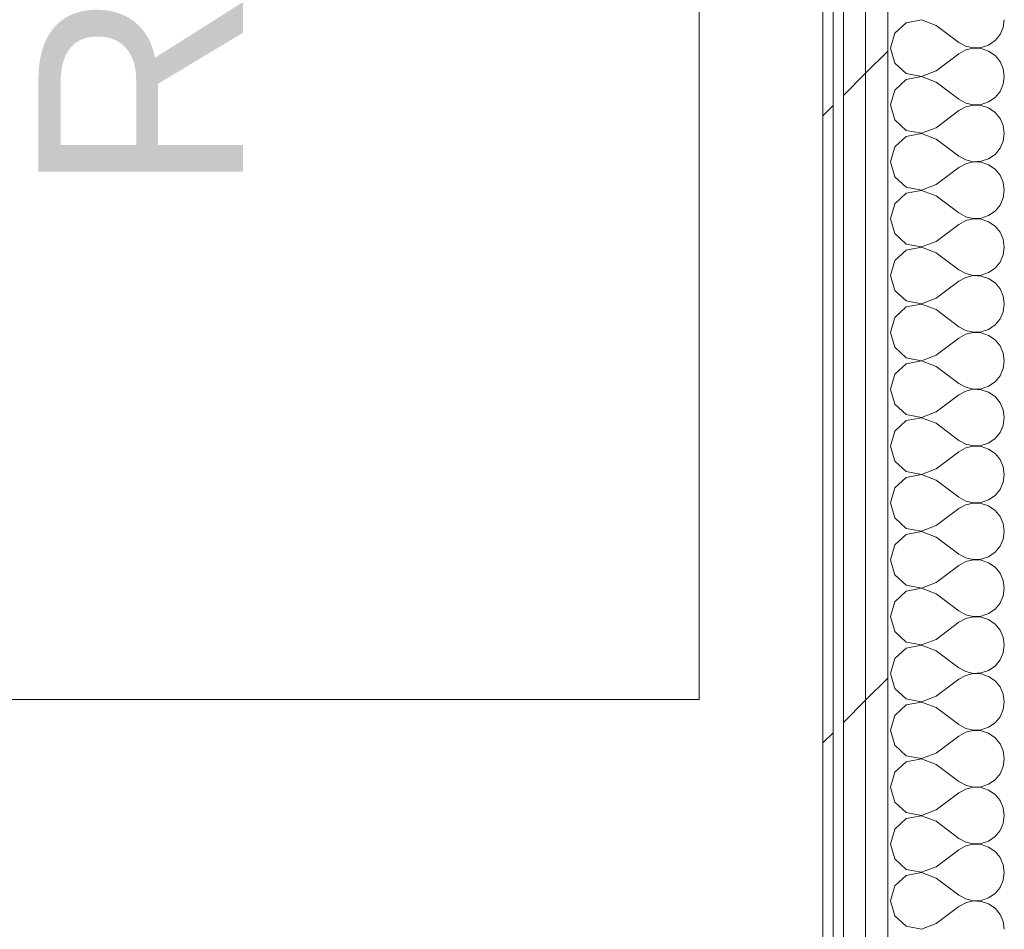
# Model space of a CAD drawing. Header units: millimetres. Extents: x -28277 to 305935, y -19284 to 4746.
# Tile 184 of 256: x 171532 to 172109, y 1067 to 1600. Entities that reach past the tile are written whole.
import ezdxf
from ezdxf.enums import TextEntityAlignment as Align

# ---------------------------------------------------------------- set-up
doc = ezdxf.new("R2010")
doc.units = ezdxf.units.MM
doc.header["$MEASUREMENT"] = 0
doc.linetypes.add('Wipeout_Contour', pattern=[1000, 0, -1000])
doc.layers.add('Nuevo_08_E_Envans secs', color=7, linetype='Continuous')
doc.layers.add('Nuevo_08_E_Envans secs_Pluma_Nº__1', color=7, linetype='Continuous', lineweight=5)
doc.layers.add('Nuevo_09_EI_Mobiliari cuines_Pluma_Nº__1', color=7, linetype='Continuous', lineweight=5)
for name, color, linetype, lineweight, true_color in [('Nuevo_08_E_Envans secs_Pluma_Nº__102', 7, 'Continuous', 5, 0xcccccc), ('Nuevo_08_E_Envans secs_Pluma_Nº__171', 171, 'Continuous', 13, 0xaaaaff), ('Nuevo_08_E_Envans secs_Pluma_Nº__177', 7, 'Continuous', 15, 0xf7e046)]:
    doc.layers.add(name, color=color, linetype=linetype, lineweight=lineweight, true_color=true_color)
doc.styles.add('Estilo_Generado_1', font='arial.ttf')
pattern_1 = [(45, (184431.64, 0), (-367.696, 367.696), [390, -130]), (45, (184431.64, 367.7), (-367.696, 367.696), [390, -130])]

# ---------------------------------------------------------------- blocks, each defined once
blk = doc.blocks.new('*X488', base_point=(184431.64, 0))
at = {"layer": 'Nuevo_08_E_Envans secs_Pluma_Nº__102', "color": 254, "linetype": 'Continuous', "lineweight": 5, "true_color": 0xcccccc}
for p, q in [((172060.64, 1599.93), (172051.69, 1598.24)), ((172069.14, 1596.67), (172060.64, 1599.93)), ((172108.51, 1595.45), (172109.14, 1600)), ((172051.69, 1598.24), (172044.96, 1592.1)), ((172069.14, 1596.67), (172082.47, 1586.67)), ((172106.65, 1591.24), (172108.51, 1595.45)), ((172044.96, 1592.1), (172042.47, 1583.33)), ((172099.93, 1585.09), (172103.72, 1587.7)), ((172103.72, 1587.7), (172106.65, 1591.24)), ((172042.47, 1583.33), (172044.96, 1574.57)), ((172082.47, 1586.67), (172086.5, 1584.44)), ((172086.5, 1582.23), (172082.47, 1580)), ((172086.5, 1584.44), (172090.98, 1583.4)), ((172090.98, 1583.27), (172086.5, 1582.23)), ((172090.98, 1583.4), (172095.57, 1583.62)), ((172095.57, 1583.04), (172090.98, 1583.27)), ((172095.57, 1583.62), (172099.93, 1585.09)), ((172099.93, 1581.57), (172095.57, 1583.04)), ((172069.14, 1570), (172082.47, 1580)), ((172103.72, 1578.97), (172099.93, 1581.57)), ((172106.65, 1575.43), (172103.72, 1578.97)), ((172044.96, 1574.57), (172051.69, 1568.43)), ((172108.51, 1571.22), (172106.65, 1575.43)), ((172109.14, 1566.67), (172108.51, 1571.22)), ((172051.69, 1564.91), (172044.96, 1558.76)), ((172051.69, 1568.43), (172060.64, 1566.73)), ((172060.64, 1566.6), (172051.69, 1564.91)), ((172060.64, 1566.73), (172069.14, 1570)), ((172069.14, 1563.33), (172060.64, 1566.6)), ((172108.51, 1562.11), (172109.14, 1566.67)), ((172044.96, 1558.76), (172042.47, 1550)), ((172069.14, 1563.33), (172082.47, 1553.33)), ((172106.65, 1557.9), (172108.51, 1562.11)), ((172082.47, 1553.33), (172086.5, 1551.11)), ((172099.93, 1551.76), (172103.72, 1554.36)), ((172103.72, 1554.36), (172106.65, 1557.9)), ((172042.47, 1550), (172044.96, 1541.24)), ((172086.5, 1548.89), (172082.47, 1546.67)), ((172086.5, 1551.11), (172090.98, 1550.07)), ((172090.98, 1549.93), (172086.5, 1548.89)), ((172090.98, 1550.07), (172095.57, 1550.29)), ((172095.57, 1549.71), (172090.98, 1549.93)), ((172095.57, 1550.29), (172099.93, 1551.76)), ((172099.93, 1548.24), (172095.57, 1549.71)), ((172103.72, 1545.64), (172099.93, 1548.24)), ((172069.14, 1536.67), (172082.47, 1546.67)), ((172106.65, 1542.1), (172103.72, 1545.64)), ((172108.51, 1537.89), (172106.65, 1542.1)), ((172044.96, 1541.24), (172051.69, 1535.09)), ((172060.64, 1533.4), (172069.14, 1536.67)), ((172109.14, 1533.33), (172108.51, 1537.89)), ((172051.69, 1531.57), (172044.96, 1525.43)), ((172051.69, 1535.09), (172060.64, 1533.4)), ((172060.64, 1533.27), (172051.69, 1531.57)), ((172069.14, 1530), (172060.64, 1533.27)), ((172069.14, 1530), (172082.47, 1520)), ((172108.51, 1528.78), (172109.14, 1533.33)), ((172044.96, 1525.43), (172042.47, 1516.67)), ((172103.72, 1521.03), (172106.65, 1524.57)), ((172106.65, 1524.57), (172108.51, 1528.78)), ((172082.47, 1520), (172086.5, 1517.77)), ((172095.57, 1516.96), (172099.93, 1518.43)), ((172099.93, 1518.43), (172103.72, 1521.03)), ((172042.47, 1516.67), (172044.96, 1507.9)), ((172069.14, 1503.33), (172082.47, 1513.33)), ((172086.5, 1515.56), (172082.47, 1513.33)), ((172086.5, 1517.77), (172090.98, 1516.73)), ((172090.98, 1516.6), (172086.5, 1515.56)), ((172090.98, 1516.73), (172095.57, 1516.96)), ((172095.57, 1516.38), (172090.98, 1516.6)), ((172099.93, 1514.91), (172095.57, 1516.38)), ((172103.72, 1512.3), (172099.93, 1514.91)), ((172044.96, 1507.9), (172051.69, 1501.76)), ((172106.65, 1508.76), (172103.72, 1512.3)), ((172108.51, 1504.55), (172106.65, 1508.76)), ((172051.69, 1501.76), (172060.64, 1500.07)), ((172060.64, 1500.07), (172069.14, 1503.33)), ((172109.14, 1500), (172108.51, 1504.55)), ((172051.69, 1498.24), (172044.96, 1492.1)), ((172060.64, 1499.93), (172051.69, 1498.24)), ((172069.14, 1496.67), (172060.64, 1499.93)), ((172069.14, 1496.67), (172082.47, 1486.67)), ((172106.65, 1491.24), (172108.51, 1495.45)), ((172108.51, 1495.45), (172109.14, 1500)), ((172044.96, 1492.1), (172042.47, 1483.33)), ((172103.72, 1487.7), (172106.65, 1491.24)), ((172082.47, 1486.67), (172086.5, 1484.44)), ((172086.5, 1484.44), (172090.98, 1483.4)), ((172095.57, 1483.62), (172099.93, 1485.09)), ((172099.93, 1485.09), (172103.72, 1487.7)), ((172042.47, 1483.33), (172044.96, 1474.57)), ((172069.14, 1470), (172082.47, 1480)), ((172086.5, 1482.23), (172082.47, 1480)), ((172090.98, 1483.27), (172086.5, 1482.23)), ((172090.98, 1483.4), (172095.57, 1483.62)), ((172095.57, 1483.04), (172090.98, 1483.27)), ((172099.93, 1481.57), (172095.57, 1483.04)), ((172103.72, 1478.97), (172099.93, 1481.57)), ((172106.65, 1475.43), (172103.72, 1478.97)), ((172044.96, 1474.57), (172051.69, 1468.43)), ((172108.51, 1471.22), (172106.65, 1475.43)), ((172051.69, 1468.43), (172060.64, 1466.73)), ((172060.64, 1466.6), (172051.69, 1464.91)), ((172060.64, 1466.73), (172069.14, 1470)), ((172069.14, 1463.33), (172060.64, 1466.6)), ((172109.14, 1466.67), (172108.51, 1471.22)), ((172108.51, 1462.11), (172109.14, 1466.67)), ((172051.69, 1464.91), (172044.96, 1458.76)), ((172069.14, 1463.33), (172082.47, 1453.33)), ((172106.65, 1457.9), (172108.51, 1462.11)), ((172044.96, 1458.76), (172042.47, 1450)), ((172103.72, 1454.36), (172106.65, 1457.9)), ((172042.47, 1450), (172044.96, 1441.24)), ((172082.47, 1453.33), (172086.5, 1451.11)), ((172086.5, 1451.11), (172090.98, 1450.07)), ((172090.98, 1449.93), (172086.5, 1448.89)), ((172090.98, 1450.07), (172095.57, 1450.29)), ((172095.57, 1449.71), (172090.98, 1449.93)), ((172095.57, 1450.29), (172099.93, 1451.76)), ((172099.93, 1448.24), (172095.57, 1449.71)), ((172099.93, 1451.76), (172103.72, 1454.36)), ((172069.14, 1436.67), (172082.47, 1446.67)), ((172086.5, 1448.89), (172082.47, 1446.67)), ((172103.72, 1445.64), (172099.93, 1448.24)), ((172106.65, 1442.1), (172103.72, 1445.64)), ((172044.96, 1441.24), (172051.69, 1435.09)), ((172108.51, 1437.89), (172106.65, 1442.1)), ((172109.14, 1433.33), (172108.51, 1437.89)), ((172051.69, 1435.09), (172060.64, 1433.4)), ((172060.64, 1433.27), (172051.69, 1431.57)), ((172060.64, 1433.4), (172069.14, 1436.67)), ((172069.14, 1430), (172060.64, 1433.27)), ((172108.51, 1428.78), (172109.14, 1433.33)), ((172051.69, 1431.57), (172044.96, 1425.43)), ((172069.14, 1430), (172082.47, 1420)), ((172106.65, 1424.57), (172108.51, 1428.78)), ((172044.96, 1425.43), (172042.47, 1416.67)), ((172099.93, 1418.43), (172103.72, 1421.03)), ((172103.72, 1421.03), (172106.65, 1424.57)), ((172042.47, 1416.67), (172044.96, 1407.9)), ((172082.47, 1420), (172086.5, 1417.77)), ((172086.5, 1415.56), (172082.47, 1413.33)), ((172086.5, 1417.77), (172090.98, 1416.73)), ((172090.98, 1416.6), (172086.5, 1415.56)), ((172090.98, 1416.73), (172095.57, 1416.96)), ((172095.57, 1416.38), (172090.98, 1416.6)), ((172095.57, 1416.96), (172099.93, 1418.43)), ((172099.93, 1414.91), (172095.57, 1416.38)), ((172103.72, 1412.3), (172099.93, 1414.91)), ((172069.14, 1403.33), (172082.47, 1413.33)), ((172106.65, 1408.76), (172103.72, 1412.3)), ((172108.51, 1404.55), (172106.65, 1408.76)), ((172044.96, 1407.9), (172051.69, 1401.76)), ((172060.64, 1400.07), (172069.14, 1403.33)), ((172109.14, 1400), (172108.51, 1404.55)), ((172051.69, 1398.24), (172044.96, 1392.1)), ((172051.69, 1401.76), (172060.64, 1400.07)), ((172060.64, 1399.93), (172051.69, 1398.24)), ((172069.14, 1396.67), (172060.64, 1399.93)), ((172108.51, 1395.45), (172109.14, 1400)), ((172044.96, 1392.1), (172042.47, 1383.33)), ((172069.14, 1396.67), (172082.47, 1386.67)), ((172106.65, 1391.24), (172108.51, 1395.45)), ((172082.47, 1386.67), (172086.5, 1384.44)), ((172099.93, 1385.09), (172103.72, 1387.7)), ((172103.72, 1387.7), (172106.65, 1391.24)), ((172042.47, 1383.33), (172044.96, 1374.57)), ((172069.14, 1370), (172082.47, 1380)), ((172086.5, 1382.23), (172082.47, 1380)), ((172086.5, 1384.44), (172090.98, 1383.4)), ((172090.98, 1383.27), (172086.5, 1382.23)), ((172090.98, 1383.4), (172095.57, 1383.62)), ((172095.57, 1383.04), (172090.98, 1383.27)), ((172095.57, 1383.62), (172099.93, 1385.09)), ((172099.93, 1381.57), (172095.57, 1383.04)), ((172103.72, 1378.97), (172099.93, 1381.57)), ((172044.96, 1374.57), (172051.69, 1368.43)), ((172106.65, 1375.43), (172103.72, 1378.97)), ((172108.51, 1371.22), (172106.65, 1375.43)), ((172051.69, 1368.43), (172060.64, 1366.73)), ((172060.64, 1366.73), (172069.14, 1370)), ((172109.14, 1366.67), (172108.51, 1371.22)), ((172051.69, 1364.91), (172044.96, 1358.76)), ((172060.64, 1366.6), (172051.69, 1364.91)), ((172069.14, 1363.33), (172060.64, 1366.6)), ((172069.14, 1363.33), (172082.47, 1353.33)), ((172108.51, 1362.11), (172109.14, 1366.67)), ((172044.96, 1358.76), (172042.47, 1350)), ((172103.72, 1354.36), (172106.65, 1357.9)), ((172106.65, 1357.9), (172108.51, 1362.11)), ((172082.47, 1353.33), (172086.5, 1351.11)), ((172086.5, 1351.11), (172090.98, 1350.07)), ((172095.57, 1350.29), (172099.93, 1351.76)), ((172099.93, 1351.76), (172103.72, 1354.36)), ((172042.47, 1350), (172044.96, 1341.24)), ((172069.14, 1336.67), (172082.47, 1346.67)), ((172086.5, 1348.89), (172082.47, 1346.67)), ((172090.98, 1349.93), (172086.5, 1348.89)), ((172090.98, 1350.07), (172095.57, 1350.29)), ((172095.57, 1349.71), (172090.98, 1349.93)), ((172099.93, 1348.24), (172095.57, 1349.71)), ((172103.72, 1345.64), (172099.93, 1348.24)), ((172106.65, 1342.1), (172103.72, 1345.64)), ((172044.96, 1341.24), (172051.69, 1335.09)), ((172108.51, 1337.89), (172106.65, 1342.1)), ((172051.69, 1335.09), (172060.64, 1333.4)), ((172060.64, 1333.4), (172069.14, 1336.67)), ((172109.14, 1333.33), (172108.51, 1337.89)), ((172051.69, 1331.57), (172044.96, 1325.43)), ((172060.64, 1333.27), (172051.69, 1331.57)), ((172069.14, 1330), (172060.64, 1333.27)), ((172069.14, 1330), (172082.47, 1320)), ((172106.65, 1324.57), (172108.51, 1328.78)), ((172108.51, 1328.78), (172109.14, 1333.33)), ((172044.96, 1325.43), (172042.47, 1316.67)), ((172103.72, 1321.03), (172106.65, 1324.57)), ((172042.47, 1316.67), (172044.96, 1307.9)), ((172082.47, 1320), (172086.5, 1317.77)), ((172086.5, 1317.77), (172090.98, 1316.73)), ((172090.98, 1316.6), (172086.5, 1315.56)), ((172090.98, 1316.73), (172095.57, 1316.96)), ((172095.57, 1316.38), (172090.98, 1316.6)), ((172095.57, 1316.96), (172099.93, 1318.43)), ((172099.93, 1314.91), (172095.57, 1316.38)), ((172099.93, 1318.43), (172103.72, 1321.03)), ((172069.14, 1303.33), (172082.47, 1313.33)), ((172086.5, 1315.56), (172082.47, 1313.33)), ((172103.72, 1312.3), (172099.93, 1314.91)), ((172106.65, 1308.76), (172103.72, 1312.3)), ((172044.96, 1307.9), (172051.69, 1301.76)), ((172108.51, 1304.55), (172106.65, 1308.76)), ((172051.69, 1301.76), (172060.64, 1300.07)), ((172060.64, 1299.93), (172051.69, 1298.24)), ((172060.64, 1300.07), (172069.14, 1303.33)), ((172069.14, 1296.67), (172060.64, 1299.93)), ((172109.14, 1300), (172108.51, 1304.55)), ((172108.51, 1295.45), (172109.14, 1300)), ((172051.69, 1298.24), (172044.96, 1292.1)), ((172069.14, 1296.67), (172082.47, 1286.67)), ((172106.65, 1291.24), (172108.51, 1295.45)), ((172044.96, 1292.1), (172042.47, 1283.33)), ((172099.93, 1285.09), (172103.72, 1287.7)), ((172103.72, 1287.7), (172106.65, 1291.24)), ((172042.47, 1283.33), (172044.96, 1274.57)), ((172082.47, 1286.67), (172086.5, 1284.44)), ((172086.5, 1282.23), (172082.47, 1280)), ((172086.5, 1284.44), (172090.98, 1283.4)), ((172090.98, 1283.27), (172086.5, 1282.23)), ((172090.98, 1283.4), (172095.57, 1283.62)), ((172095.57, 1283.04), (172090.98, 1283.27)), ((172095.57, 1283.62), (172099.93, 1285.09)), ((172099.93, 1281.57), (172095.57, 1283.04)), ((172069.14, 1270), (172082.47, 1280)), ((172103.72, 1278.97), (172099.93, 1281.57)), ((172106.65, 1275.43), (172103.72, 1278.97)), ((172044.96, 1274.57), (172051.69, 1268.43)), ((172108.51, 1271.22), (172106.65, 1275.43)), ((172109.14, 1266.67), (172108.51, 1271.22)), ((172051.69, 1264.91), (172044.96, 1258.76)), ((172051.69, 1268.43), (172060.64, 1266.73)), ((172060.64, 1266.6), (172051.69, 1264.91)), ((172060.64, 1266.73), (172069.14, 1270)), ((172069.14, 1263.33), (172060.64, 1266.6)), ((172108.51, 1262.11), (172109.14, 1266.67)), ((172044.96, 1258.76), (172042.47, 1250)), ((172069.14, 1263.33), (172082.47, 1253.33)), ((172106.65, 1257.9), (172108.51, 1262.11)), ((172082.47, 1253.33), (172086.5, 1251.11)), ((172099.93, 1251.76), (172103.72, 1254.36)), ((172103.72, 1254.36), (172106.65, 1257.9)), ((172042.47, 1250), (172044.96, 1241.24)), ((172086.5, 1248.89), (172082.47, 1246.67)), ((172086.5, 1251.11), (172090.98, 1250.07)), ((172090.98, 1249.93), (172086.5, 1248.89)), ((172090.98, 1250.07), (172095.57, 1250.29)), ((172095.57, 1249.71), (172090.98, 1249.93)), ((172095.57, 1250.29), (172099.93, 1251.76)), ((172099.93, 1248.24), (172095.57, 1249.71)), ((172103.72, 1245.64), (172099.93, 1248.24)), ((172044.96, 1241.24), (172051.69, 1235.09)), ((172069.14, 1236.67), (172082.47, 1246.67)), ((172106.65, 1242.1), (172103.72, 1245.64)), ((172108.51, 1237.89), (172106.65, 1242.1)), ((172060.64, 1233.4), (172069.14, 1236.67)), ((172109.14, 1233.33), (172108.51, 1237.89)), ((172051.69, 1231.57), (172044.96, 1225.43)), ((172051.69, 1235.09), (172060.64, 1233.4)), ((172060.64, 1233.27), (172051.69, 1231.57)), ((172069.14, 1230), (172060.64, 1233.27)), ((172069.14, 1230), (172082.47, 1220)), ((172108.51, 1228.78), (172109.14, 1233.33)), ((172044.96, 1225.43), (172042.47, 1216.67)), ((172103.72, 1221.03), (172106.65, 1224.57)), ((172106.65, 1224.57), (172108.51, 1228.78)), ((172082.47, 1220), (172086.5, 1217.77)), ((172095.57, 1216.96), (172099.93, 1218.43)), ((172099.93, 1218.43), (172103.72, 1221.03)), ((172042.47, 1216.67), (172044.96, 1207.9)), ((172069.14, 1203.33), (172082.47, 1213.33)), ((172086.5, 1215.56), (172082.47, 1213.33)), ((172086.5, 1217.77), (172090.98, 1216.73)), ((172090.98, 1216.6), (172086.5, 1215.56)), ((172090.98, 1216.73), (172095.57, 1216.96)), ((172095.57, 1216.38), (172090.98, 1216.6)), ((172099.93, 1214.91), (172095.57, 1216.38)), ((172103.72, 1212.3), (172099.93, 1214.91)), ((172044.96, 1207.9), (172051.69, 1201.76)), ((172106.65, 1208.76), (172103.72, 1212.3)), ((172108.51, 1204.55), (172106.65, 1208.76)), ((172051.69, 1201.76), (172060.64, 1200.07)), ((172060.64, 1200.07), (172069.14, 1203.33)), ((172109.14, 1200), (172108.51, 1204.55)), ((172051.69, 1198.24), (172044.96, 1192.1)), ((172060.64, 1199.93), (172051.69, 1198.24)), ((172069.14, 1196.67), (172060.64, 1199.93)), ((172069.14, 1196.67), (172082.47, 1186.67)), ((172106.65, 1191.24), (172108.51, 1195.45)), ((172108.51, 1195.45), (172109.14, 1200)), ((172044.96, 1192.1), (172042.47, 1183.33)), ((172103.72, 1187.7), (172106.65, 1191.24)), ((172082.47, 1186.67), (172086.5, 1184.44)), ((172086.5, 1184.44), (172090.98, 1183.4)), ((172090.98, 1183.4), (172095.57, 1183.62)), ((172095.57, 1183.62), (172099.93, 1185.09)), ((172099.93, 1185.09), (172103.72, 1187.7)), ((172042.47, 1183.33), (172044.96, 1174.57)), ((172069.14, 1170), (172082.47, 1180)), ((172086.5, 1182.23), (172082.47, 1180)), ((172090.98, 1183.27), (172086.5, 1182.23)), ((172095.57, 1183.04), (172090.98, 1183.27)), ((172099.93, 1181.57), (172095.57, 1183.04)), ((172103.72, 1178.97), (172099.93, 1181.57)), ((172106.65, 1175.43), (172103.72, 1178.97)), ((172044.96, 1174.57), (172051.69, 1168.43)), ((172108.51, 1171.22), (172106.65, 1175.43)), ((172051.69, 1168.43), (172060.64, 1166.73)), ((172060.64, 1166.6), (172051.69, 1164.91)), ((172060.64, 1166.73), (172069.14, 1170)), ((172069.14, 1163.33), (172060.64, 1166.6)), ((172109.14, 1166.67), (172108.51, 1171.22)), ((172108.51, 1162.11), (172109.14, 1166.67)), ((172051.69, 1164.91), (172044.96, 1158.76)), ((172069.14, 1163.33), (172082.47, 1153.33)), ((172106.65, 1157.9), (172108.51, 1162.11)), ((172044.96, 1158.76), (172042.47, 1150)), ((172103.72, 1154.36), (172106.65, 1157.9)), ((172042.47, 1150), (172044.96, 1141.24)), ((172082.47, 1153.33), (172086.5, 1151.11)), ((172086.5, 1148.89), (172082.47, 1146.67)), ((172086.5, 1151.11), (172090.98, 1150.07)), ((172090.98, 1149.93), (172086.5, 1148.89)), ((172090.98, 1150.07), (172095.57, 1150.29)), ((172095.57, 1149.71), (172090.98, 1149.93)), ((172095.57, 1150.29), (172099.93, 1151.76)), ((172099.93, 1148.24), (172095.57, 1149.71)), ((172099.93, 1151.76), (172103.72, 1154.36)), ((172069.14, 1136.67), (172082.47, 1146.67)), ((172103.72, 1145.64), (172099.93, 1148.24)), ((172106.65, 1142.1), (172103.72, 1145.64)), ((172044.96, 1141.24), (172051.69, 1135.09)), ((172108.51, 1137.89), (172106.65, 1142.1)), ((172109.14, 1133.33), (172108.51, 1137.89)), ((172051.69, 1131.57), (172044.96, 1125.43)), ((172051.69, 1135.09), (172060.64, 1133.4)), ((172060.64, 1133.27), (172051.69, 1131.57)), ((172060.64, 1133.4), (172069.14, 1136.67)), ((172069.14, 1130), (172060.64, 1133.27)), ((172108.51, 1128.78), (172109.14, 1133.33)), ((172069.14, 1130), (172082.47, 1120)), ((172106.65, 1124.57), (172108.51, 1128.78)), ((172044.96, 1125.43), (172042.47, 1116.67)), ((172082.47, 1120), (172086.5, 1117.77)), ((172099.93, 1118.43), (172103.72, 1121.03)), ((172103.72, 1121.03), (172106.65, 1124.57)), ((172042.47, 1116.67), (172044.96, 1107.9)), ((172086.5, 1115.56), (172082.47, 1113.33)), ((172086.5, 1117.77), (172090.98, 1116.73)), ((172090.98, 1116.6), (172086.5, 1115.56)), ((172090.98, 1116.73), (172095.57, 1116.96)), ((172095.57, 1116.38), (172090.98, 1116.6)), ((172095.57, 1116.96), (172099.93, 1118.43)), ((172099.93, 1114.91), (172095.57, 1116.38)), ((172103.72, 1112.3), (172099.93, 1114.91)), ((172069.14, 1103.33), (172082.47, 1113.33)), ((172106.65, 1108.76), (172103.72, 1112.3)), ((172108.51, 1104.55), (172106.65, 1108.76)), ((172044.96, 1107.9), (172051.69, 1101.76)), ((172060.64, 1100.07), (172069.14, 1103.33)), ((172109.14, 1100), (172108.51, 1104.55)), ((172051.69, 1098.24), (172044.96, 1092.1)), ((172051.69, 1101.76), (172060.64, 1100.07)), ((172060.64, 1099.93), (172051.69, 1098.24)), ((172069.14, 1096.67), (172060.64, 1099.93)), ((172108.51, 1095.45), (172109.14, 1100)), ((172044.96, 1092.1), (172042.47, 1083.33)), ((172069.14, 1096.67), (172082.47, 1086.67)), ((172103.72, 1087.7), (172106.65, 1091.24)), ((172106.65, 1091.24), (172108.51, 1095.45)), ((172082.47, 1086.67), (172086.5, 1084.44)), ((172099.93, 1085.09), (172103.72, 1087.7)), ((172042.47, 1083.33), (172044.96, 1074.57)), ((172069.14, 1070), (172082.47, 1080)), ((172086.5, 1082.23), (172082.47, 1080)), ((172086.5, 1084.44), (172090.98, 1083.4)), ((172090.98, 1083.27), (172086.5, 1082.23)), ((172090.98, 1083.4), (172095.57, 1083.62)), ((172095.57, 1083.04), (172090.98, 1083.27)), ((172095.57, 1083.62), (172099.93, 1085.09)), ((172099.93, 1081.57), (172095.57, 1083.04)), ((172103.72, 1078.97), (172099.93, 1081.57)), ((172044.96, 1074.57), (172051.69, 1068.43)), ((172106.65, 1075.43), (172103.72, 1078.97)), ((172108.51, 1071.22), (172106.65, 1075.43)), ((172051.69, 1068.43), (172060.64, 1066.73)), ((172060.64, 1066.73), (172069.14, 1070)), ((172109.14, 1066.67), (172108.51, 1071.22))]:
    blk.add_line(p, q, dxfattribs=at)
blk = doc.blocks.new('Muro_143_7', base_point=(172002.81, -1061.81))
at = {"color": 254, "linetype": 'Wipeout_Contour', "lineweight": 0, "ltscale": 688053.07258}
blk.add_wipeout([(172002.81, 2034.55), (172002.81, -996.81), (172008.81, -996.81), (172008.81, 2034.55)], dxfattribs=at).dxf.layer = 'Nuevo_08_E_Envans secs'
at = {"color": 254, "linetype": 'Wipeout_Contour', "lineweight": 0, "ltscale": 688115.069892}
blk.add_wipeout([(172014.81, 2034.55), (172014.81, -996.81), (172027.81, -996.81), (172027.81, 2034.55)], dxfattribs=at).dxf.layer = 'Nuevo_08_E_Envans secs'
at = {"layer": 'Nuevo_08_E_Envans secs_Pluma_Nº__171', "linetype": 'Continuous', "lineweight": 13, "true_color": 0xaaaaff}
h = blk.add_hatch(dxfattribs=at)
h.set_pattern_fill('Panellat_HPL_0007', color=161, style=0, pattern_type=2)
h.set_pattern_definition(pattern_1)
h.paths.add_polyline_path([(172002.81, 2034.55), (172002.81, -996.81), (172008.81, -996.81), (172008.81, 2034.55)])
at = {"layer": 'Nuevo_08_E_Envans secs_Pluma_Nº__177', "linetype": 'Continuous', "lineweight": 15, "true_color": 0xf7e046}
h = blk.add_hatch(dxfattribs=at)
h.set_pattern_fill('Panellat_HPL_0007', color=53, style=0, pattern_type=2)
h.set_pattern_definition(pattern_1)
h.paths.add_polyline_path([(172014.81, 2034.55), (172014.81, -996.81), (172027.81, -996.81), (172027.81, 2034.55)])
at = {"layer": 'Nuevo_08_E_Envans secs_Pluma_Nº__1', "color": 7, "linetype": 'Continuous', "lineweight": 5}
for p, q in [((172008.81, 2034.55), (172008.81, -996.81)), ((172014.81, 2034.55), (172014.81, -996.81))]:
    blk.add_line(p, q, dxfattribs=at)
at = {"layer": 'Nuevo_08_E_Envans secs_Pluma_Nº__1', "color": 7, "linetype": 'Continuous', "lineweight": 5, "flags": 128}
blk.add_lwpolyline([(172002.81, 2034.55), (172002.81, -996.81)], dxfattribs=at)
at = {"color": 254, "linetype": 'Wipeout_Contour', "lineweight": 0, "ltscale": 688167.067637}
blk.add_wipeout([(172027.81, 2034.55), (172027.81, -996.81), (172040.81, -996.81), (172040.81, 2034.55)], dxfattribs=at).dxf.layer = 'Nuevo_08_E_Envans secs'
at = {"layer": 'Nuevo_08_E_Envans secs_Pluma_Nº__177', "linetype": 'Continuous', "lineweight": 15, "true_color": 0xf7e046}
h = blk.add_hatch(dxfattribs=at)
h.set_pattern_fill('Panellat_HPL_0007', color=53, style=0, pattern_type=2)
h.set_pattern_definition(pattern_1)
h.paths.add_polyline_path([(172027.81, 2034.55), (172027.81, -996.81), (172040.81, -996.81), (172040.81, 2034.55)])
at = {"layer": 'Nuevo_08_E_Envans secs_Pluma_Nº__1', "color": 7, "linetype": 'Continuous', "lineweight": 5}
for p, q in [((172027.81, 2034.55), (172027.81, -996.81)), ((172040.81, 2034.55), (172040.81, -996.81))]:
    blk.add_line(p, q, dxfattribs=at)
at = {"layer": 'Nuevo_08_E_Envans secs', "color": 7, "lineweight": 20}
blk.add_blockref('*X488', (184431.64, 0), dxfattribs=at)
blk = doc.blocks.new('Nevera 27_2')
at = {"layer": 'Nuevo_09_EI_Mobiliari cuines_Pluma_Nº__1', "color": 7, "linetype": 'Continuous', "lineweight": 5, "flags": 128}
blk.add_lwpolyline([(698.95, 21.13), (698.95, 654.83), (0, 654.83), (0, 21.13)], dxfattribs=at)
at = {"layer": 'Nuevo_09_EI_Mobiliari cuines_Pluma_Nº__1', "color": 7, "lineweight": 5, "style": 'Estilo_Generado_1'}
blk.add_attdef('txt', text='', height=120, rotation=180, dxfattribs=at).set_placement((349.48, 334.27), align=Align.MIDDLE_CENTER)

msp = doc.modelspace()

# ---------------------------------------------------------------- block references
at = {"layer": 'Nuevo_08_E_Envans secs', "color": 7, "lineweight": 20}
msp.add_blockref('Muro_143_7', (172002.808, -1061.805), dxfattribs=at)
at = {"layer": 'Nuevo_09_EI_Mobiliari cuines_Pluma_Nº__1', "color": 7, "linetype": 'Continuous', "lineweight": 5}
ref = msp.add_blockref('Nevera 27_2', (171275.415, 1900.276), dxfattribs=dict(at, zscale=1000, rotation=270))
ref.add_attrib('txt', 'R', dxfattribs={"color": 7, "lineweight": 5, "height": 120, "rotation": 90, "style": 'Estilo_Generado_1'}).set_placement((171602.832, 1557.657), align=Align.MIDDLE_CENTER)

doc.saveas('drawing.dxf')
